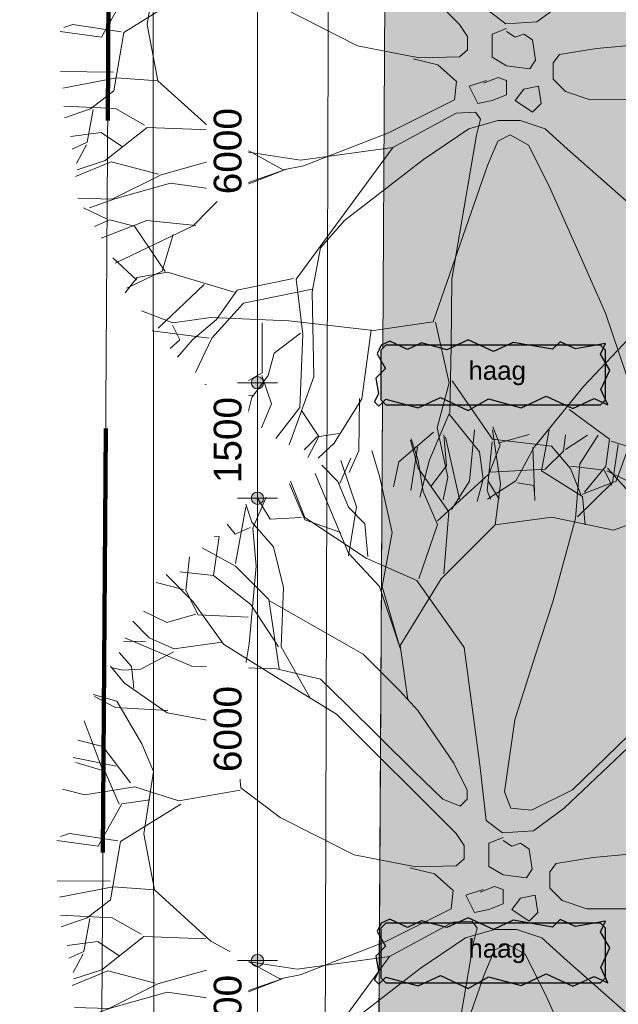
# Model space of a CAD drawing. Header units: millimetres. Extents: x -159785 to 90015, y -49332 to 203345.
# Tile 24 of 63: x -76891 to -69123, y 67750 to 80529. Entities that reach past the tile are written whole.
import ezdxf

# ---------------------------------------------------------------- set-up
doc = ezdxf.new("R2010")
doc.units = ezdxf.units.MM
doc.linetypes.add('IMPORT-KG-PERCEEL-SO', pattern=[19000, 5500, -2000, 0, -2000, 5500, -2000, 0, -2000])
for name, color, linetype, lineweight in [('A--A23__Vloeren', 8, 'Continuous', 9), ('A--L$01A__Algemeen', 7, 'Continuous', 9), ('A--L23__Vloeren', 3, 'Continuous', 9), ('A--LD20__DetailPenFijn', 2, 'Continuous', 9), ('A--LD30__DetailPenMiddel', 3, 'Continuous', 9), ('A--M$01A__Algemeen', 1, 'Continuous', 13), ('A--M$01A__Algemeen-200', 1, 'Continuous', 13), ('A--T$01A__Algemeen', 1, 'Continuous', 13), ('B-WE-KG-GRENS_PERCEEL-G', 30, 'IMPORT-KG-PERCEEL-SO', 25), ('B-WE-OG-TERREIN_ERF-GV', 10, 'Continuous', 20), ('B-WE-OG-TERREIN_OEVER-GV', 10, 'Continuous', 20), ('B-WE-OG-WATER-GV', 4, 'Continuous', 20), ('Montfoort-BGT_aangepast_dwg', 8, 'Continuous', 9), ('Montfoort-KAD_aangepast_dwg', 8, 'Continuous', 9)]:
    doc.layers.add(name, color=color, linetype=linetype, lineweight=lineweight)
doc.styles.add('Arial', font='arial.ttf', dxfattribs={"height": 360})
doc.styles.add('Arial_1', font='arial.ttf', dxfattribs={"height": 240})
doc.dimstyles.new('00_ARC_dimension_1_8mm_afgerond', dxfattribs={"dimscale": 304.8, "dimtxt": 367.293384, "dimasz": 2.099738, "dimexe": 0.853018, "dimexo": 0.0625, "dimgap": 0.328084, "dimtad": 1, "dimdec": 0, "dimrnd": 10, "dimzin": 0, "dimdsep": 46, "dimtxsty": 'Arial', "dimblk1": 'DOTSMALL', "dimblk2": 'DOTSMALL', "dimsah": 1, "dimcen": 0.09, "dimdle": 0.853018, "dimadec": 3, "dimazin": 0, "dimtfac": 1, "dimtdec": 4, "dimtix": 1, "dimtmove": 0, "dimatfit": 3, "dimfxl": 0.853018, "dimfxlon": 1, "dimtvp": 1, "dimtfill": 1, "dimtolj": 1, "dimtzin": 0, "dimarcsym": 2})

# ---------------------------------------------------------------- blocks, each defined once
blk = doc.blocks.new('Montfoort-KAD_aangepast_dwg-2079012-00 Terrein')
at = {"layer": 'B-WE-KG-GRENS_PERCEEL-G', "color": 20, "lineweight": 100, "flags": 128}
blk.add_lwpolyline([(-54285, 153418), (-55121, 152643), (-56742, 151141), (-60451, 147523), (-62949, 145117), (-63097, 144973), (-91309, 117039), (-90222, 108700), (-90008, 106964), (-83170, 51422), (-82081, 43335), (-80077, 30077), (-78589, 20148), (-76974, 9625), (-75169, -1908), (-73238, -15841), (-70282, -12213), (-66702, -7763), (-63538, -3908), (-56897, 4253), (-54317, 7093), (-51377, 10773), (-51100, 11080), (-48630, 13817), (-47857, 14673), (-45963, 16825), (-37797, 27733), (-28337, 41693), (-19585, 55036), (-15717, 60933), (-14653, 62720), (-12776, 65185), (-11197, 67645), (-9510, 70144), (-6867, 74129), (-5100, 76362), (543, 86853), (970, 87669), (5719, 96087), (15523, 114613), (21843, 126333), (23502, 129584), (27859, 138119)], dxfattribs=at)
blk = doc.blocks.new('Montfoort-BGT_aangepast_dwg-2210655-00 Terrein')
at = {"layer": 'B-WE-OG-TERREIN_ERF-GV', "color": 8, "lineweight": 9}
blk.add_line((136900, -185236), (138589, -191785), dxfattribs=at)
at = {"layer": 'B-WE-OG-TERREIN_ERF-GV', "color": 8, "lineweight": 9, "flags": 128}
blk.add_lwpolyline([(105718, -169328), (124124, -164200), (136828, -213470), (138601, -212978), (140024, -212549), (138746, -206813), (131371, -178112), (124707, -153795), (121964, -143377), (104969, -165879)], close=True, dxfattribs=at)
blk.add_lwpolyline([(138762, -192457), (142223, -205881), (149664, -234394), (152660, -245599), (154970, -253965)], dxfattribs=at)
at = {"layer": 'B-WE-OG-TERREIN_OEVER-GV', "color": 8, "lineweight": 9}
blk.add_line((138589, -191785), (136900, -185236), dxfattribs=at)
at = {"layer": 'B-WE-OG-TERREIN_OEVER-GV', "color": 8, "lineweight": 9, "flags": 128}
for points in [[(127708, -152660), (135410, -182455), (141670, -206459), (154195, -253976)], [(156528, -271374), (153054, -258874), (149945, -247548), (142203, -217087), (125360, -153422)], [(124707, -153795), (131371, -178112), (138746, -206813), (140024, -212549), (146478, -241534), (147607, -245627), (154126, -271705)], [(154970, -253965), (152660, -245599), (149664, -234394), (142223, -205881), (138762, -192457)]]:
    blk.add_lwpolyline(points, dxfattribs=at)
at = {"layer": 'B-WE-OG-WATER-GV', "color": 8, "lineweight": 9, "flags": 128}
for points in [[(154195, -253976), (141670, -206459), (135410, -182455), (127708, -152660)], [(125360, -153422), (142203, -217087), (149945, -247548), (153054, -258874), (156528, -271374)]]:
    blk.add_lwpolyline(points, dxfattribs=at)
blk = doc.blocks.new('90_GM_boom - 90_GM_boom-2244026-00 Terrein')
at = {"layer": 'A--LD20__DetailPenFijn', "color": 8}
for p, q in [((-439, 5111), (-372, 5778)), ((-38, 5077), (-138, 5778)), ((-42, 5580), (-134, 5817)), ((496, 5244), (596, 5778)), ((-1106, 5278), (-1206, 5644)), ((-1106, 5378), (-1197, 5662)), ((-739, 5311), (-772, 5711)), ((-568, 4877), (-749, 5681)), ((-65, 5604), (337, 5718)), ((783, 5501), (809, 5713)), ((807, 5524), (1092, 5710)), ((993, 5334), (1233, 5709)), ((-1607, 5178), (-1707, 5511)), ((-188, 5204), (-42, 5580)), ((544, 5267), (783, 5501)), ((1415, 5094), (1491, 5588)), ((-2123, 5082), (-1978, 5410)), ((-1907, 4777), (-2107, 5378)), ((-1039, 4976), (-1106, 5378)), ((1463, 5111), (1597, 5478)), ((-2146, 5105), (-2356, 5320)), ((-706, 4711), (-1106, 5278)), ((-939, 5044), (-739, 5311)), ((-164, 5227), (544, 5267)), ((1029, 4911), (496, 5244)), ((939, 4627), (993, 5334)), ((-2441, 5211), (-2007, 4177)), ((-1440, 4444), (-1607, 5178)), ((-854, 4597), (-188, 5204)), ((-2574, 4611), (-2774, 5077)), ((-2760, 5111), (-2576, 4638)), ((-2008, 4774), (-2146, 5105)), ((-672, 4744), (-439, 5111)), ((-105, 4544), (-38, 5077)), ((962, 4650), (1415, 5094)), ((1029, 4944), (1463, 5111)), ((-3252, 4502), (-3078, 4905)), ((-3024, 4619), (-3187, 4880)), ((-855, 4550), (-1039, 4976)), ((1063, 4544), (1029, 4911)), ((-3475, 4044), (-3342, 4777)), ((-3263, 4581), (-3341, 4811)), ((-1798, 4559), (-2008, 4774)), ((-2007, 4144), (-1907, 4777)), ((-2623, 4638), (-3024, 4619)), ((-2576, 4638), (-1779, 4111)), ((-2107, 4444), (-2574, 4611)), ((-772, 3910), (-706, 4711)), ((-105, 4544), (629, 4644)), ((629, 4644), (1430, 4477)), ((644, 3545), (939, 4627)), ((1430, 4477), (1797, 4611)), ((-3479, 4424), (-3583, 4554)), ((-3284, 4511), (-3479, 4424)), ((-2980, 4261), (-3263, 4581)), ((-3208, 4008), (-3252, 4502)), ((-1756, 4134), (-1798, 4559)), ((-1098, 3845), (-855, 4550)), ((-806, 3844), (-105, 4544)), ((-3762, 3888), (-3687, 4393)), ((-3687, 4393), (-3754, 4390)), ((-1573, 3744), (-1440, 4444)), ((-3475, 4010), (-3909, 4244)), ((-2853, 3733), (-2980, 4261)), ((-4118, 3694), (-4073, 4130)), ((-2007, 4177), (-1607, 3744)), ((-1779, 4111), (-1122, 3822)), ((-3041, 3577), (-3475, 4010)), ((-3299, 2998), (-3208, 4008)), ((-4376, 3901), (-4026, 3544)), ((-3762, 3888), (-4199, 3933)), ((-3276, 3511), (-3762, 3888)), ((-1340, 2977), (-806, 3844)), ((-4150, 3703), (-4505, 3795)), ((-2882, 2963), (-2853, 3733)), ((-1607, 3744), (-1340, 2943)), ((-1340, 2943), (-1573, 3744)), ((-1122, 3822), (-518, 2966)), ((-3959, 3377), (-4118, 3694)), ((-4026, 3544), (-3631, 2997)), ((-2915, 2961), (-3276, 3511)), ((-2908, 2677), (-3041, 3577)), ((-1817, 2865), (-3034, 3558)), ((412, 2843), (644, 3545)), ((-4365, 3276), (-4671, 3425)), ((-3991, 3386), (-4365, 3276)), ((-3312, 3346), (-3959, 3377)), ((-4597, 3078), (-4807, 3292)), ((-4910, 3077), (-4042, 2710)), ((-4269, 2933), (-4597, 3078)), ((-4645, 3031), (-4928, 3034)), ((-3654, 3021), (-4269, 2933)), ((-3631, 2997), (-2905, 2542)), ((-3480, 1908), (-3299, 2998)), ((-2515, 2313), (-2882, 2963)), ((-1240, 2276), (-1340, 2977)), ((-518, 2966), (-508, 2951)), ((-508, 2951), (-303, 1428)), ((-4824, 2707), (-4984, 2886)), ((-4280, 2894), (-4703, 2672)), ((-1346, 2394), (-1817, 2865)), ((151, 2015), (412, 2843)), ((-4915, 2489), (-5099, 2709)), ((-4937, 2660), (-5071, 2687)), ((-4794, 2423), (-4824, 2707)), ((-4042, 2710), (-2941, 2677)), ((-4703, 2672), (-4937, 2660)), ((-2941, 2677), (-2374, 2543)), ((-4360, 2103), (-4915, 2489)), ((-2905, 2542), (-2166, 2088)), ((-2374, 2543), (-2037, 2215)), ((-5017, 2256), (-5321, 2341)), ((-5031, 2175), (-5305, 2315)), ((-1111, 2133), (-1346, 2394)), ((-4352, 2136), (-5031, 2175)), ((-4689, 1704), (-5017, 2256)), ((-2037, 2215), (-1163, 1349)), ((-3471, 1941), (-4360, 2103)), ((-2166, 2088), (-613, 538)), ((-640, 1453), (-1111, 2133)), ((791, 867), (2056, 2072)), ((1976, 2153), (898, 1107)), ((-5207, 1378), (-5438, 2001)), ((17, 1081), (151, 2015)), ((-3407, 1131), (-3480, 1908)), ((-5198, 1667), (-5521, 1751)), ((-4838, 1194), (-5198, 1667)), ((-4537, 1344), (-4689, 1704)), ((-5022, 1414), (-5580, 1525)), ((-5172, 1346), (-5545, 1461)), ((-469, 1100), (-640, 1453)), ((-303, 1428), (-223, 707)), ((-4984, 921), (-5172, 1346)), ((-4664, 536), (-4537, 1344)), ((-1163, 1349), (-783, 982)), ((-5431, 1039), (-5721, 1114)), ((-4782, 1145), (-5431, 1039)), ((-4209, 961), (-4782, 1145)), ((-3415, 1099), (-4209, 961)), ((-2897, 748), (-3407, 1131)), ((-469, 982), (-469, 1100)), ((97, 867), (17, 1081)), ((898, 1107), (364, 841)), ((-4950, 923), (-5257, 373)), ((-4186, 921), (-4967, 435)), ((-4586, 974), (-4950, 923)), ((-783, 982), (-561, 891)), ((-561, 891), (-469, 982)), ((364, 841), (97, 867)), ((391, 574), (791, 867)), ((-1935, 263), (-2897, 748)), ((-223, 707), (-10, 547)), ((-5630, 539), (-5744, 500)), ((-5000, 444), (-5630, 539)), ((-4528, -192), (-4664, 536)), ((-613, 538), (-509, 381)), ((-10, 547), (391, 574)), ((-5257, 373), (-5795, 446)), ((-4967, 435), (-5096, -324)), ((0, 487), (-187, 412)), ((-187, 412), (-187, 112)), ((112, 374), (0, 449)), ((225, 412), (112, 374)), ((337, 337), (225, 412)), ((-1137, 107), (-1935, 263)), ((-509, 381), (-509, 211)), ((375, 75), (337, 337)), ((2851, 382), (1165, 227)), ((-509, 211), (-613, 120)), ((685, 147), (604, 40)), ((1165, 227), (685, 147)), ((-1211, 94), (-891, 14)), ((-613, 120), (-1137, 107)), ((-891, 14), (-650, -200)), ((-187, 112), (0, 0)), ((0, 0), (300, -37)), ((300, -37), (375, 75)), ((604, 40), (604, -173)), ((-5102, -81), (-5790, -74)), ((-5064, -152), (-5758, -287)), ((-4528, -192), (-5064, -152)), ((-3793, -857), (-4528, -192)), ((-650, -200), (-677, -440)), ((-262, -187), (-487, -262)), ((-112, -150), (-300, -225)), ((0, -187), (-112, -150)), ((0, -374), (0, -187)), ((604, -173), (765, -333)), ((-5096, -324), (-5398, -555)), ((-487, -262), (-375, -487)), ((-187, -449), (0, -374)), ((225, -300), (112, -449)), ((412, -262), (225, -300)), ((450, -487), (412, -262)), ((765, -333), (1085, -440)), ((-677, -440), (-1531, -867)), ((-375, -487), (-187, -449)), ((112, -449), (337, -599)), ((337, -599), (450, -487)), ((1085, -440), (2806, -433)), ((-5077, -554), (-5747, -520)), ((-5398, -555), (-5739, -673)), ((-5366, -564), (-5443, -991)), ((-4699, -769), (-5077, -554)), ((-1477, -1057), (-653, -613)), ((-653, -613), (-404, -599)), ((-404, -599), (-339, -691)), ((-116, -707), (-490, -814)), ((-339, -691), (-391, -900)), ((177, -707), (-116, -707)), ((498, -814), (177, -707)), ((-5262, -864), (-5660, -917)), ((-4986, -1050), (-5262, -864)), ((-4664, -800), (-5211, -1229)), ((-3862, -827), (-4664, -800)), ((-2901, -1348), (-3793, -857)), ((-1531, -867), (-2636, -1296)), ((-490, -814), (-1078, -1214)), ((-116, -974), (44, -894)), ((44, -894), (284, -1027)), ((791, -1080), (498, -814)), ((-5443, -991), (-5638, -1078)), ((-391, -900), (-710, -2769)), ((-250, -1294), (-116, -974)), ((-5451, -1024), (-5583, -1265)), ((-4484, -1414), (-3404, -1109)), ((-3404, -1109), (-2674, -1222)), ((-1485, -1073), (-2733, -2766)), ((-2674, -1222), (-1477, -1057)), ((-1477, -1057), (-1485, -1073)), ((284, -1027), (551, -1561)), ((1918, -2076), (791, -1080)), ((-5130, -1245), (-5593, -1435)), ((-5211, -1229), (-5572, -1347)), ((-4516, -1405), (-5130, -1245)), ((-1078, -1214), (-2106, -2006)), ((-2868, -1346), (-3655, -1619)), ((-3654, -1652), (-2868, -1346)), ((-2636, -1296), (-2901, -1348)), ((-955, -3320), (-250, -1294)), ((-5118, -1731), (-4484, -1414)), ((-4361, -1520), (-5086, -1723)), ((-3655, -1619), (-4361, -1520)), ((-4067, -2074), (-3654, -1652)), ((551, -1561), (958, -2471)), ((-5563, -1718), (-5118, -1731)), ((-5086, -1723), (-5414, -1840)), ((-5185, -1989), (-5492, -1840)), ((-5153, -1997), (-5348, -2084)), ((-4671, -2004), (-5261, -2233)), ((-4830, -2081), (-5153, -1997)), ((-4033, -2072), (-4671, -2004)), ((-2106, -2006), (-2417, -2359)), ((-5078, -2558), (-4067, -2074)), ((-4431, -2668), (-4830, -2081)), ((-4328, -2187), (-4472, -2662)), ((-2417, -2359), (-2522, -2932)), ((-4805, -2777), (-5109, -2491)), ((958, -2471), (1283, -3207)), ((-4472, -2662), (-4928, -2885)), ((-4399, -2676), (-4796, -2745)), ((-3536, -2936), (-4399, -2676)), ((-4796, -2745), (-4952, -2946)), ((-2765, -2758), (-3495, -2912)), ((-2733, -2766), (-2643, -3479)), ((-710, -2769), (-718, -3636)), ((-3923, -2835), (-4520, -3403)), ((-3495, -2912), (-3766, -3289)), ((-2523, -2899), (-3416, -3077)), ((-2522, -2932), (-2500, -4034)), ((-4740, -3180), (-4330, -3333)), ((-3416, -3077), (-3827, -3532)), ((-4330, -3333), (-3839, -3265)), ((-3766, -3289), (-4076, -3553)), ((-3839, -3265), (-2825, -3306)), ((-2825, -3306), (-1728, -3432)), ((-1728, -3432), (-955, -3320)), ((1283, -3207), (1640, -4270)), ((-3861, -3533), (-4600, -3437)), ((-4336, -3366), (-4240, -3556)), ((-3172, -3336), (-3171, -3984)), ((-1760, -3425), (-1879, -4321)), ((-922, -3327), (-746, -4114)), ((1753, -3356), (996, -4161)), ((-4240, -3556), (-4365, -3667)), ((-4076, -3553), (-4272, -3778)), ((-3827, -3532), (-4039, -3977)), ((-2675, -3470), (-3018, -3726)), ((-2643, -3479), (-2685, -4433)), ((-718, -3636), (-735, -4493)), ((-3018, -3726), (-3093, -4016)), ((-3171, -3984), (-3480, -4158)), ((-3093, -4016), (-3306, -4305)), ((-3178, -4016), (-3050, -4384)), ((-2500, -4034), (-2824, -4918)), ((-706, -4088), (-182, -4844)), ((-3480, -4158), (-3918, -4135)), ((-3486, -4191), (-3561, -4550)), ((-746, -4114), (-901, -4695)), ((996, -4161), (359, -4949)), ((-3298, -4273), (-3655, -4318)), ((-3306, -4305), (-3382, -4595)), ((-1879, -4321), (-2236, -4894)), ((-1911, -4314), (-1917, -4995)), ((-3050, -4384), (-3183, -4697)), ((-2685, -4433), (-2996, -4834)), ((813, -4457), (1334, -4843)), ((-2661, -4473), (-2437, -4807)), ((-735, -4493), (-1000, -5113)), ((-743, -4525), (-351, -5006)), ((-901, -4695), (-762, -5337)), ((-2458, -4814), (-2629, -4982)), ((-2437, -4807), (-2578, -5081)), ((-2177, -4770), (-2458, -4814)), ((-947, -4753), (-1401, -5136)), ((-182, -4844), (582, -4936)), ((1334, -4843), (1289, -5194)), ((-2236, -4894), (-2447, -5089)), ((-1158, -4948), (-1241, -5510)), ((-189, -4877), (-253, -5511)), ((359, -4949), (120, -5384)), ((340, -4953), (367, -5641)), ((582, -4936), (828, -5225)), ((1356, -4868), (1727, -4985)), ((-1917, -4995), (-2043, -5275)), ((-351, -5006), (-306, -5363)), ((-1401, -5136), (-1469, -5463)), ((-1000, -5113), (-1126, -5597)), ((828, -5225), (963, -5560)), ((835, -5193), (1266, -5248)), ((1289, -5194), (1009, -5532)), ((1311, -5219), (1555, -5494)), ((-762, -5337), (-823, -5631)), ((-306, -5363), (-382, -5653)), ((1266, -5248), (1363, -5439)), ((1299, -5255), (1546, -5375)), ((120, -5384), (-248, -5622)), ((-242, -5380), (-99, -5624)), ((142, -5409), (353, -5445)), ((353, -5445), (366, -5611)), ((-253, -5511), (-208, -5623))]:
    blk.add_line(p, q, dxfattribs=at)
blk = doc.blocks.new('DIMBLOCK42-00 Terrein')
at = {"layer": 'A--M$01A__Algemeen-200'}
h = blk.add_hatch(color=256, dxfattribs=at)
edge = h.paths.add_edge_path()
edge.add_arc((-73806, 68317), 80, 0, 360)
h = blk.add_hatch(color=256, dxfattribs=at)
edge = h.paths.add_edge_path()
edge.add_arc((-73806, 66817), 80, 0, 360)
for p, q in [((-73806, 68317), (-74066, 68317)), ((-73806, 66817), (-73806, 68317)), ((-73806, 68317), (-73546, 68317)), ((-73806, 66817), (-74066, 66817)), ((-73806, 66817), (-73546, 66817))]:
    blk.add_line(p, q, dxfattribs=at)
for centre in [(-73806, 68317), (-73806, 66817)]:
    blk.add_circle(centre, 80, dxfattribs=at)
at = {"layer": 'A--M$01A__Algemeen-200', "color": 0, "insert": (-74373, 67013), "char_height": 360, "width": 1329.04, "attachment_point": 1, "rotation": 90, "line_spacing_factor": 0.941778, "style": 'Arial', "bg_fill": 3, "box_fill_scale": 1.25, "bg_fill_color": 256, "bg_fill_true_color": 13158600, "bg_fill_transparency": 0}
blk.add_mtext('1500', dxfattribs=at)
blk = doc.blocks.new('_DotSmall')
at = {"color": 0, "linetype": 'ByBlock', "const_width": 0.5}
blk.add_lwpolyline([(-0.0625, 0, 1), (0.0625, 0, 1)], format="xyb", close=True, dxfattribs=at)
blk = doc.blocks.new('DIMBLOCK43-00 Terrein')
at = {"layer": 'A--M$01A__Algemeen-200'}
h = blk.add_hatch(color=256, dxfattribs=at)
edge = h.paths.add_edge_path()
edge.add_arc((-73806, 74317), 80, 0, 360)
h = blk.add_hatch(color=256, dxfattribs=at)
edge = h.paths.add_edge_path()
edge.add_arc((-73806, 68317), 80, 0, 360)
for p, q in [((-73806, 74317), (-74066, 74317)), ((-73806, 68317), (-73806, 74317)), ((-73806, 74317), (-73546, 74317)), ((-73806, 68317), (-74066, 68317)), ((-73806, 68317), (-73546, 68317))]:
    blk.add_line(p, q, dxfattribs=at)
for centre in [(-73806, 74317), (-73806, 68317)]:
    blk.add_circle(centre, 80, dxfattribs=at)
at = {"layer": 'A--M$01A__Algemeen-200', "color": 0, "insert": (-74373, 70763), "char_height": 360, "width": 1329.04, "attachment_point": 1, "rotation": 90, "line_spacing_factor": 0.941778, "style": 'Arial', "bg_fill": 3, "box_fill_scale": 1.25, "bg_fill_color": 256, "bg_fill_true_color": 13158600, "bg_fill_transparency": 0}
blk.add_mtext('6000', dxfattribs=at)
blk = doc.blocks.new('DIMBLOCK44-00 Terrein')
at = {"layer": 'A--M$01A__Algemeen-200'}
h = blk.add_hatch(color=256, dxfattribs=at)
edge = h.paths.add_edge_path()
edge.add_arc((-73806, 75817), 80, 0, 360)
h = blk.add_hatch(color=256, dxfattribs=at)
edge = h.paths.add_edge_path()
edge.add_arc((-73806, 74317), 80, 0, 360)
for p, q in [((-73806, 75817), (-74066, 75817)), ((-73806, 74317), (-73806, 75817)), ((-73806, 75817), (-73546, 75817)), ((-73806, 74317), (-74066, 74317)), ((-73806, 74317), (-73546, 74317))]:
    blk.add_line(p, q, dxfattribs=at)
for centre in [(-73806, 75817), (-73806, 74317)]:
    blk.add_circle(centre, 80, dxfattribs=at)
at = {"layer": 'A--M$01A__Algemeen-200', "color": 0, "insert": (-74373, 74513), "char_height": 360, "width": 1329.04, "attachment_point": 1, "rotation": 90, "line_spacing_factor": 0.941778, "style": 'Arial', "bg_fill": 3, "box_fill_scale": 1.25, "bg_fill_color": 256, "bg_fill_true_color": 13158600, "bg_fill_transparency": 0}
blk.add_mtext('1500', dxfattribs=at)
blk = doc.blocks.new('DIMBLOCK45-00 Terrein')
at = {"layer": 'A--M$01A__Algemeen-200'}
h = blk.add_hatch(color=256, dxfattribs=at)
edge = h.paths.add_edge_path()
edge.add_arc((-73806, 81817), 80, 0, 360)
h = blk.add_hatch(color=256, dxfattribs=at)
edge = h.paths.add_edge_path()
edge.add_arc((-73806, 75817), 80, 0, 360)
for p, q in [((-73806, 81817), (-74066, 81817)), ((-73806, 75817), (-73806, 81817)), ((-73806, 81817), (-73546, 81817)), ((-73806, 75817), (-74066, 75817)), ((-73806, 75817), (-73546, 75817))]:
    blk.add_line(p, q, dxfattribs=at)
for centre in [(-73806, 81817), (-73806, 75817)]:
    blk.add_circle(centre, 80, dxfattribs=at)
at = {"layer": 'A--M$01A__Algemeen-200', "color": 0, "insert": (-74373, 78263), "char_height": 360, "width": 1329.04, "attachment_point": 1, "rotation": 90, "line_spacing_factor": 0.941778, "style": 'Arial', "bg_fill": 3, "box_fill_scale": 1.25, "bg_fill_color": 256, "bg_fill_true_color": 13158600, "bg_fill_transparency": 0}
blk.add_mtext('6000', dxfattribs=at)

msp = doc.modelspace()

# ---------------------------------------------------------------- hatches: boundary and pattern name
at = {"layer": 'A--A23__Vloeren'}
h = msp.add_hatch(color=256, dxfattribs=at)
h.paths.add_polyline_path([(-69013.7, 59316.5), (-62944, 59316.5), (-62944, 60816.9), (-69013.7, 60816.9)])
h.paths.add_polyline_path([(-69013.7, 66816.5), (-62944, 66816.5), (-62944, 68316.9), (-69013.7, 68316.9)])
h.paths.add_polyline_path([(-69013.6, 81816.5), (-62943.9, 81816.5), (-62943.9, 77706.1), (-59838.3, 77687.3), (-59738, 77693.5), (-59639, 77710.9), (-59542.5, 77739.2), (-59449.8, 77778.1), (-59362.1, 77827.1), (-59280.3, 77885.5), (-59205.6, 77952.8), (-59138.8, 78027.9), (-59080.8, 78110), (-59032.4, 78198.1), (-58994, 78291.1), (-58966.3, 78387.7), (-58949.6, 78486.9), (-58943.9, 78586.7), (-58944.2, 83091.3), (-58949.6, 83187.5), (-58966.6, 83287.4), (-58994.8, 83384.7), (-59033.7, 83478.2), (-59082.9, 83566.8), (-59141.7, 83649.3), (-59209.5, 83724.7), (-59285.3, 83791.9), (-59368.1, 83850.2), (-59457, 83898.8), (-59550.8, 83937.2), (-59648.3, 83964.7), (-59748.3, 83981.1), (-59849.5, 83986.7), (-62943.9, 84006.1), (-62943.9, 83316.9), (-69013.6, 83316.9)])
h.paths.add_polyline_path([(-65217.2, 5130.1), (-64924.1, 5138.7), (-64631.7, 5159.7), (-64340.4, 5193), (-64050.8, 5238.6), (-63763.3, 5296.4), (-63478.6, 5366.4), (-63197, 5448.2), (-62919.2, 5541.9), (-62645.6, 5647.3), (-62376.7, 5764.2), (-62113, 5892.3), (-61854.9, 6031.4), (-61602.9, 6181.3), (-61357.5, 6341.8), (-55876.5, 11537.8), (-52952.5, 14022.3), (-49567.2, 17289.9), (-51546.5, 19321.9), (-63374.1, 6585.8), (-71434.5, 14071.2), (-68032, 17735), (-71695.8, 21137.5), (-63189.7, 30296.9), (-59525.9, 26894.5), (-58627.2, 27862.1), (-58634.6, 27885.5), (-58716.3, 28187.6), (-58785.7, 28492.8), (-58842.6, 28800.5), (-58887, 29110.3), (-58918.7, 29421.6), (-58938.9, 29789.1), (-58944.2, 30046.9), (-58944.2, 30586.7), (-58949.9, 30687.5), (-58966.9, 30787.4), (-58995.1, 30884.7), (-59034, 30978.2), (-59083.2, 31066.8), (-59142, 31149.3), (-59209.7, 31224.7), (-59285.5, 31291.9), (-59368.4, 31350.2), (-59457.3, 31398.8), (-59551.1, 31437.2), (-59648.6, 31464.7), (-59748.6, 31481.1), (-59849.8, 31486.7), (-62944.1, 31506.1), (-62944.2, 30816.9), (-69013.9, 30816.9), (-69013.8, 36816.5), (-62944.1, 36816.5), (-62944.1, 32706.1), (-59838.5, 32687.3), (-59738.2, 32693.5), (-59639.2, 32710.9), (-59542.7, 32739.2), (-59450.1, 32778.1), (-59362.3, 32827.1), (-59280.5, 32885.5), (-59205.8, 32952.8), (-59139, 33027.9), (-59081, 33110), (-59032.6, 33198.1), (-58994.3, 33291.1), (-58966.5, 33387.7), (-58949.8, 33486.9), (-58944.1, 33586.7), (-58944.2, 38087.4), (-58949.8, 38187.5), (-58966.9, 38287.4), (-58995, 38384.7), (-59033.9, 38478.2), (-59083.1, 38566.8), (-59142, 38649.3), (-59209.7, 38724.7), (-59285.5, 38791.9), (-59368.3, 38850.2), (-59457.2, 38898.8), (-59551, 38937.2), (-59648.5, 38964.7), (-59748.5, 38981.1), (-59849.7, 38986.7), (-62936.1, 39006), (-62936.1, 38316.9), (-69013.9, 38316.9), (-69013.8, 44316.7), (-62936.1, 44316.5), (-62936.1, 40206), (-59838.5, 40187.3), (-59738.2, 40193.5), (-59639.2, 40210.9), (-59542.7, 40239.2), (-59450, 40278.1), (-59362.2, 40327.1), (-59280.5, 40385.5), (-59205.7, 40452.8), (-59139, 40527.9), (-59081, 40610), (-59032.6, 40698.1), (-58994.2, 40791.1), (-58966.5, 40887.7), (-58949.7, 40986.9), (-58944.1, 41086.7), (-58944.2, 45588), (-58949.8, 45687.5), (-58966.8, 45787.4), (-58995, 45884.7), (-59033.9, 45978.2), (-59083.1, 46066.8), (-59141.9, 46149.3), (-59209.7, 46224.7), (-59285.4, 46291.9), (-59368.3, 46350.2), (-59457.2, 46398.8), (-59551, 46437.2), (-59648.5, 46464.7), (-59748.5, 46481.1), (-59849.7, 46486.7), (-62944.1, 46506.1), (-62944.1, 45816.9), (-69013.8, 45816.9), (-69013.7, 51816.5), (-62944.1, 51816.5), (-62944.1, 47706.1), (-59838.5, 47687.3), (-59738.1, 47693.5), (-59639.1, 47710.9), (-59542.7, 47739.2), (-59450, 47778.1), (-59362.2, 47827.1), (-59280.4, 47885.5), (-59205.7, 47952.8), (-59138.9, 48027.9), (-59081, 48110), (-59032.5, 48198.1), (-58994.2, 48291.1), (-58966.5, 48387.7), (-58949.7, 48486.9), (-58944.1, 48586.7), (-58944.2, 53088.7), (-58949.7, 53187.5), (-58966.8, 53287.4), (-58994.9, 53384.7), (-59033.9, 53478.2), (-59083.1, 53566.8), (-59141.9, 53649.3), (-59209.6, 53724.7), (-59285.4, 53791.9), (-59368.3, 53850.2), (-59457.2, 53898.8), (-59551, 53937.2), (-59648.5, 53964.7), (-59748.5, 53981.1), (-59849.7, 53986.7), (-62944, 54006.1), (-62944.1, 53316.9), (-69013.8, 53316.9), (-69013.6, 74316.5), (-62943.9, 74316.5), (-62943.9, 70206.1), (-59838.4, 70187.3), (-59738, 70193.5), (-59639, 70210.9), (-59542.6, 70239.2), (-59449.9, 70278.1), (-59362.1, 70327.1), (-59280.3, 70385.5), (-59205.6, 70452.8), (-59138.8, 70527.9), (-59080.9, 70610), (-59032.4, 70698.1), (-58994.1, 70791.1), (-58966.4, 70887.7), (-58949.6, 70986.9), (-58944, 71086.7), (-58944.2, 75590.7), (-58949.6, 75687.5), (-58966.7, 75787.4), (-58994.8, 75884.7), (-59033.8, 75978.2), (-59082.9, 76066.8), (-59141.8, 76149.3), (-59209.5, 76224.7), (-59285.3, 76291.9), (-59368.2, 76350.2), (-59457.1, 76398.8), (-59550.8, 76437.2), (-59648.4, 76464.7), (-59748.3, 76481.1), (-59849.5, 76486.7), (-62943.9, 76506.1), (-62943.9, 75816.9), (-69013.7, 75816.9), (-69013.6, 89316.5), (-62943.9, 89316.5), (-62943.9, 85206.1), (-59838.3, 85187.3), (-59738, 85193.5), (-59638.9, 85210.9), (-59542.5, 85239.2), (-59449.8, 85278.1), (-59362, 85327.1), (-59280.3, 85385.5), (-59205.5, 85452.8), (-59138.8, 85527.9), (-59080.8, 85610), (-59032.3, 85698.1), (-58994, 85791.1), (-58966.3, 85887.7), (-58949.5, 85986.9), (-58943.9, 86086.7), (-58944.2, 90592), (-58949.6, 90687.5), (-58966.6, 90787.4), (-58994.8, 90884.7), (-59033.7, 90978.2), (-59082.9, 91066.8), (-59141.7, 91149.3), (-59209.4, 91224.7), (-59285.2, 91291.9), (-59368.1, 91350.2), (-59457, 91398.8), (-59550.8, 91437.2), (-59648.3, 91464.7), (-59748.3, 91481.1), (-59849.5, 91486.7), (-62943.8, 91506.1), (-62943.9, 90816.9), (-69013.6, 90816.9), (-69013.5, 96816.5), (-62943.8, 96816.5), (-62943.8, 92706.1), (-59838.3, 92687.3), (-59737.9, 92693.5), (-59638.9, 92710.9), (-59542.5, 92739.2), (-59449.8, 92778.1), (-59362, 92827.1), (-59280.2, 92885.5), (-59205.5, 92952.8), (-59138.7, 93027.9), (-59080.7, 93110), (-59032.3, 93198.1), (-58994, 93291.1), (-58966.3, 93387.7), (-58949.5, 93486.9), (-58943.9, 93625.5), (-58937.7, 94068.5), (-58919.3, 94511.1), (-58888.7, 94953), (-58845.8, 95393.9), (-58790.8, 95833.5), (-58723.6, 96271.3), (-58644.3, 96707.2), (-58552.9, 97140.7), (-58449.6, 97571.4), (-58334.4, 97999.2), (-58207.5, 98423.6), (-58068.8, 98844.3), (-57977.3, 99102.3), (-57948, 99199.3), (-57929.8, 99298.9), (-57923, 99399.9), (-57929.8, 99515.9), (-57948, 99618), (-57970.3, 99698.7), (-58008.1, 99792.7), (-58056.2, 99881.8), (-58114.1, 99965), (-58180.8, 100041.1), (-58255.8, 100109.2), (-58337.9, 100168.5), (-58426.1, 100218.2), (-58519.4, 100257.7), (-58616.5, 100286.4), (-58723.6, 100304.5), (-58845.8, 100310.6), (-62943.8, 100336.1), (-62943.8, 99516.4), (-69013.5, 99516.4), (-69013.5, 102516.1), (-62943.8, 102516.1), (-62943.8, 101536.2), (-57392.1, 101501.5), (-57289.2, 101506.8), (-57187.6, 101523.8), (-57088.6, 101552.2), (-56993.4, 101591.9), (-56903.5, 101642.1), (-56816.5, 101705.3), (-56743.6, 101771.7), (-56675.9, 101849.3), (-56622, 101926.3), (-56552.7, 102039.7), (-56455.8, 102194.4), (-56403.2, 102357.9), (-56359.7, 102537), (-56330.7, 102707.6), (-56314.1, 102864.6), (-56308.3, 103049.3), (-56314.5, 103218.8), (-56330.7, 103378.8), (-56359.7, 103548.1), (-56400.3, 103715), (-56452.2, 103878.8), (-56515.3, 104038.5), (-56589.1, 104193.6), (-56673.5, 104343.2), (-56767.9, 104486.7), (-56871.9, 104623.4), (-56997.5, 104764.9), (-57106.9, 104873.7), (-57236.7, 104986.2), (-57373.9, 105089.5), (-65648.8, 110883.6), (-65896.9, 111064.5), (-66138, 111254.9), (-66371.6, 111454.4), (-66597.3, 111662.7), (-66814.9, 111879.5), (-67024, 112104.5), (-67224.3, 112337.4), (-67415.5, 112577.8), (-67623.4, 112863.9), (-67769.5, 113079.7), (-67931.8, 113340.4), (-68084, 113607.2), (-68225.8, 113879.7), (-68357.1, 114157.4), (-68477.6, 114439.9), (-68587.2, 114726.9), (-68685.7, 115017.8), (-68772.9, 115312.3), (-68848.8, 115610), (-68913.2, 115910.3), (-68966, 116212.9), (-69007.1, 116517.3), (-69036.6, 116823), (-69055, 117170.5), (-69060.1, 117436.8), (-69060.1, 120428.1), (-69590.2, 120426.1), (-69580.2, 117806.1), (-72309.6, 117736.4), (-72262.8, 117672.7), (-72201.1, 117579.4), (-72133.7, 117461.7), (-72074, 117339), (-72023.9, 117212.5), (-71981.2, 117083), (-71947.8, 116951.6), (-72094, 91304.7), (-69353.6, 91304.7), (-69288.1, 91239.2), (-69288.1, 90594.1), (-69353.7, 90528.6), (-72098.4, 90528.6), (-72136.8, 83804.7), (-69353.7, 83804.7), (-69288.2, 83739.2), (-69288.2, 83094.1), (-69353.7, 83028.6), (-72141.2, 83028.6), (-72179.8, 76265.6), (-72140.7, 76304.7), (-69353.7, 76304.7), (-69288.2, 76239.2), (-69288.2, 75594.1), (-69353.7, 75528.6), (-72140.7, 75528.6), (-72183.7, 75571.6), (-72262.8, 61709), (-72343.6, 32241.5), (-72306.6, 20642.3), (-72207.3, 11964.4), (-72196.9, 11671.4), (-72174.1, 11379.1), (-72139, 11088), (-72091.6, 10798.7), (-72032, 10511.6), (-71960.3, 10227.3), (-71876.7, 9946.3), (-71781.3, 9669), (-71674.2, 9396.1), (-71555.7, 9127.9), (-71426, 8865), (-71285.2, 8607.7), (-71133.7, 8356.7), (-70971.8, 8112.3), (-70799.6, 7875), (-70617.6, 7645.1), (-70426, 7423.2), (-70194.7, 7179.7), (-70015.6, 7004.5), (-69797.5, 6808.6), (-69571.2, 6622.1), (-69337.3, 6445.3), (-69096.2, 6278.5), (-68848.2, 6122.1), (-68593.8, 5976.3), (-68333.5, 5841.4), (-68067.7, 5717.6), (-67796.9, 5605.2), (-67521.6, 5504.3), (-67242.3, 5415.2), (-66959.5, 5337.9), (-66673.6, 5272.7), (-66385.3, 5219.5), (-66094.9, 5178.7), (-65803.1, 5150.1), (-65510.4, 5133.9)])
h.paths.add_polyline_path([(-53204.1, 21023.6), (-55039.7, 22908.1), (-55129.3, 22811.5)])
h.paths.add_polyline_path([(-69354, 30528.6), (-72140.9, 30528.6), (-72206.5, 30594.1), (-72206.5, 31239.2), (-72140.9, 31304.7), (-69353.9, 31304.7), (-69288.4, 31239.2), (-69288.4, 30594.1), (-69353.9, 30528.6)])
h.paths.add_polyline_path([(-59737.7, 30538.8), (-62524.7, 30538.8), (-62590.2, 30604.4), (-62590.2, 31249.4), (-62524.7, 31315), (-59737.7, 31315), (-59672.2, 31249.4), (-59672.2, 30604.4), (-59737.7, 30538.8)])
h.paths.add_polyline_path([(-69353.9, 38028.6), (-72140.9, 38028.6), (-72206.4, 38094.1), (-72206.4, 38739.2), (-72140.8, 38804.7), (-69353.9, 38804.7), (-69288.4, 38739.2), (-69288.4, 38094.1), (-69353.9, 38028.6)])
h.paths.add_polyline_path([(-59748.5, 38038.8), (-62524.7, 38038.8), (-62590.2, 38104.4), (-62590.2, 38749.4), (-62524.7, 38815), (-59737.7, 38815), (-59672.2, 38749.4), (-59672.2, 38104.4), (-59738.2, 38038.8)])
h.paths.add_polyline_path([(-69353.9, 45528.6), (-72140.9, 45528.6), (-72206.4, 45594.1), (-72206.4, 46239.2), (-72140.8, 46304.7), (-72140.8, 46304.7), (-69353.9, 46304.7), (-69288.3, 46239.2), (-69288.3, 45594.1), (-69353.9, 45528.6)])
h.paths.add_polyline_path([(-59738.1, 45538.8), (-62524.6, 45538.8), (-62590.2, 45604.4), (-62590.2, 46249.4), (-62524.6, 46315), (-59737.7, 46315), (-59672.1, 46249.4), (-59672.1, 45604.4), (-59737.7, 45538.8)])
h.paths.add_polyline_path([(-69353.9, 53028.6), (-72140.9, 53028.7), (-72206.3, 53094.1), (-72206.3, 53739.2), (-72140.8, 53804.7), (-72140.8, 53804.7), (-69353.8, 53804.7), (-69288.3, 53739.2), (-69288.3, 53094.1), (-69353.8, 53028.6)])
h.paths.add_polyline_path([(-59849.7, 53038.8), (-62524.6, 53038.8), (-62590.1, 53104.4), (-62590.1, 53749.4), (-62524.6, 53815), (-59737.6, 53815), (-59672.1, 53749.4), (-59672.1, 53104.4), (-59738.1, 53038.8), (-59838.4, 53038.8)])
h.paths.add_polyline_path([(-59849.7, 55186.8), (-59738.1, 55193.5), (-59639.1, 55210.9), (-59542.6, 55239.2), (-59449.9, 55278.1), (-59362.2, 55327.1), (-59280.4, 55385.5), (-59205.7, 55452.8), (-59138.9, 55527.9), (-59080.9, 55610), (-59032.5, 55698.1), (-58994.1, 55791.2), (-58966.4, 55887.9), (-58949.6, 55987.6), (-58944, 56086.7), (-58944.2, 60589.4), (-58949.7, 60687.5), (-58966.7, 60787.4), (-58994.9, 60884.7), (-59033.8, 60978.2), (-59083, 61066.8), (-59141.9, 61149.3), (-59209.6, 61224.7), (-59285.4, 61291.9), (-59368.2, 61350.2), (-59457.1, 61398.8), (-59550.9, 61437.2), (-59648.4, 61464.7), (-59748.4, 61481.1), (-59849.6, 61486.7), (-62944, 61506.1), (-62944, 55206.1), (-60662.4, 55191.8)])
h.paths.add_polyline_path([(-70194.7, 60528.6), (-72140.8, 60528.6), (-72206.3, 60594.2), (-72206.3, 61239.2), (-72140.8, 61304.8), (-69353.8, 61304.7), (-69288.3, 61239.2), (-69288.3, 60594.2), (-69353.9, 60528.6)])
h.paths.add_polyline_path([(-59737.6, 60538.8), (-62524.6, 60538.8), (-62590.1, 60604.4), (-62590.1, 61249.4), (-62524.6, 61315), (-59737.6, 61315), (-59672.1, 61249.4), (-59672.1, 60604.4), (-59737.6, 60538.8)])
h.paths.add_polyline_path([(-59849.6, 62686.8), (-59738.1, 62693.5), (-59639.1, 62710.9), (-59542.6, 62739.2), (-59449.9, 62778.1), (-59362.1, 62827.1), (-59280.4, 62885.5), (-59205.6, 62952.8), (-59138.9, 63027.9), (-59080.9, 63110), (-59032.4, 63198.1), (-58994.1, 63291.1), (-58966.4, 63387.7), (-58949.6, 63486.9), (-58944, 63586.7), (-58944.2, 68090), (-58949.7, 68187.5), (-58966.7, 68287.4), (-58994.9, 68384.7), (-59033.8, 68478.2), (-59083, 68566.8), (-59141.8, 68649.3), (-59209.6, 68724.7), (-59285.3, 68791.9), (-59368.2, 68850.2), (-59457.1, 68898.8), (-59550.9, 68937.2), (-59648.4, 68964.7), (-59748.4, 68981.1), (-59849.6, 68986.7), (-62943.9, 69006.1), (-62944, 62706.1), (-60662.4, 62691.8)])
h.paths.add_polyline_path([(-70194.7, 68028.6), (-72140.7, 68028.6), (-72206.3, 68094.1), (-72206.3, 68739.2), (-72140.7, 68804.7), (-72140.7, 68804.7), (-69353.8, 68804.7), (-69288.2, 68739.2), (-69288.2, 68094.1), (-69353.8, 68028.6), (-69625.6, 68028.6)])
h.paths.add_polyline_path([(-59849.6, 68038.8), (-62524.5, 68038.9), (-62590.1, 68104.4), (-62590.1, 68749.4), (-62524.5, 68815), (-59737.5, 68815), (-59672, 68749.5), (-59672, 68104.4), (-59738, 68038.8), (-59838.4, 68038.8)])
h.paths.add_polyline_path([(-59748.3, 75538.8), (-62524.5, 75538.8), (-62590, 75604.4), (-62590, 76249.4), (-62524.5, 76315), (-62524.5, 76315), (-59737.5, 76315), (-59672, 76249.4), (-59672, 75604.4), (-59738, 75538.8)])
h.paths.add_polyline_path([(-59738, 83038.8), (-62524.4, 83038.8), (-62590, 83104.4), (-62590, 83749.4), (-62524.5, 83815), (-59737.5, 83815), (-59672, 83749.4), (-59672, 83104.4), (-59737.5, 83038.8)])
h.paths.add_polyline_path([(-59737.9, 90538.8), (-62524.4, 90538.8), (-62589.9, 90604.4), (-62589.9, 91249.4), (-62524.4, 91315), (-59737.4, 91315), (-59671.9, 91249.4), (-59671.9, 90604.4), (-59737.5, 90538.8)])
h.paths.add_polyline_path([(-51737, 110276.8), (-51561.7, 110286.7), (-51376.1, 110311.1), (-51215.5, 110343.1), (-51046.2, 110389.4), (-50880.6, 110447.5), (-50719.4, 110517), (-50563.5, 110597.7), (-50413.7, 110689.1), (-50270.7, 110790.7), (-50135.1, 110902.2), (-50007.7, 111022.9), (-49889.1, 111152.3), (-49779.8, 111289.7), (-48903.2, 112474.8), (-48845, 112564.2), (-48797.7, 112659.8), (-48762.1, 112760.3), (-48738.7, 112864.4), (-48727.7, 112970.5), (-48729.3, 113077.1), (-48743.6, 113182.8), (-48770.2, 113286.1), (-48808.9, 113385.5), (-48859.1, 113479.6), (-48920.1, 113567.2), (-48990.9, 113646.9), (-49081.6, 113725.2), (-49158.4, 113778.5), (-49471.8, 113962.8), (-49790.9, 114137.2), (-50115.4, 114301.4), (-50444.9, 114455.3), (-50779, 114598.7), (-51117.6, 114731.4), (-51476.4, 114858.7), (-51806.4, 114964.7), (-52155.9, 115064.8), (-52508.5, 115153.9), (-52863.7, 115231.9), (-53221.1, 115298.5), (-53580.5, 115353.9), (-53941.5, 115397.9), (-54303.7, 115430.5), (-54666.7, 115451.6), (-55113.9, 115462.2), (-59046.5, 115504.6), (-59003.4, 119504.4), (-55003.6, 119461.2), (-55025.2, 117461.3), (-54625.8, 117451.6), (-54226.8, 117430.1), (-53828.7, 117396.8), (-53431.8, 117351.7), (-53036.3, 117295), (-52642.7, 117226.6), (-52251.3, 117146.5), (-51806.4, 117040), (-51460.1, 116947.1), (-51093.6, 116837.6), (-50714.3, 116712), (-50339, 116575.3), (-49967.8, 116427.5), (-49601.2, 116268.8), (-49239.4, 116099.3), (-48882.7, 115919.2), (-48531.6, 115728.7), (-48161.8, 115512.6), (-47846.9, 115316.9), (-47756.2, 115265.8), (-47660.2, 115225.5), (-47545.4, 115194.1), (-47457.5, 115179.4), (-47353.5, 115174.2), (-47249.6, 115181), (-47147.1, 115199.8), (-47047.6, 115230.3), (-46952.2, 115272.1), (-46862.3, 115324.6), (-46779, 115387.2), (-46703.6, 115458.9), (-46636.9, 115538.9), (-41163.7, 122939), (-41179.7, 123787.3), (-42454.5, 122137.1), (-42888.7, 121697.3), (-43373.1, 121313.5), (-43900.2, 120989.6), (-44462.9, 120732.9), (-45051.9, 120545.1), (-45658.8, 120430.2), (-46276.2, 120389.3), (-57106.6, 120362.5), (-57106.7, 120323.2), (-59610.2, 120333.3), (-59610.4, 120463.5), (-62060.1, 120454.3), (-62060.1, 118217.2), (-62054.3, 118045.9), (-62036.7, 117875.4), (-62007.4, 117706.5), (-61966.7, 117540.1), (-61914.7, 117376.8), (-61851.6, 117217.4), (-61777.7, 117062.8), (-61693.4, 116913.6), (-61599, 116770.5), (-61495.1, 116634.2), (-61382.1, 116505.3), (-61260.6, 116384.5), (-61131, 116272.3), (-60994.1, 116169.3), (-53223.7, 110728.4), (-53076.5, 110632.8), (-52922.9, 110547.8), (-52763.8, 110473.8), (-52599.8, 110411.2), (-52431.9, 110360.1), (-52260.8, 110321), (-52087.4, 110294.1), (-51912.5, 110279.3), (-51863, 110278.6)])
at = {"layer": 'A--L$01A__Algemeen'}
msp.add_hatch(color=96, dxfattribs=at).paths.add_polyline_path([(-69353.7, 75528.6), (-69288.2, 75594.1), (-69288.2, 76239.2), (-69353.7, 76304.7), (-72140.7, 76304.7), (-72206.2, 76239.2), (-72206.2, 75594.1), (-72140.7, 75528.6), (-70194.7, 75528.6)])
h = msp.add_hatch(color=96, dxfattribs=at)
h.paths.add_polyline_path([(-72140.7, 68804.7), (-72206.3, 68739.2), (-72206.3, 68094.1), (-72140.7, 68028.6)])
h.paths.add_polyline_path([(-69353.8, 68028.6), (-69288.2, 68094.1), (-69288.2, 68739.2), (-69353.8, 68804.7), (-72140.7, 68804.7), (-72140.7, 68028.6), (-69625.6, 68028.6)])

# ---------------------------------------------------------------- linework, layer by layer
at = {"layer": 'A--L23__Vloeren'}
for p, q in [((-72141.2, 83029.1), (-72179.8, 76265.6)), ((-72183.7, 75571.6), (-72262.8, 61709))]:
    msp.add_line(p, q, dxfattribs=at)
at = {"layer": 'A--LD30__DetailPenMiddel', "lineweight": 30}
for p, q in [((-72200.4, 76304.7), (-72252.6, 76192.8)), ((-72140.7, 76304.7), (-72206.2, 76239.2)), ((-72088.5, 76356.9), (-72200.4, 76304.7)), ((-69353.7, 76304.7), (-72140.7, 76304.7)), ((-71856.5, 76248.7), (-72088.5, 76356.9)), ((-71675.3, 76333.3), (-71856.5, 76248.7)), ((-71346.9, 76245.3), (-71675.3, 76333.3)), ((-71070.7, 76374), (-71346.9, 76245.3)), ((-70744.5, 76221.9), (-71070.7, 76374)), ((-70488.7, 76341.1), (-70744.5, 76221.9)), ((-69976.6, 76250.8), (-70488.7, 76341.1)), ((-69877.6, 76349.8), (-69976.6, 76250.8)), ((-69680.5, 76257.9), (-69877.6, 76349.8)), ((-69288.2, 76327.1), (-69680.5, 76257.9)), ((-69353.7, 76304.7), (-69288.2, 76239.2)), ((-69352.3, 76189.6), (-69288.2, 76327.1)), ((-72252.6, 76192.8), (-72142.6, 76002.3)), ((-72206.2, 76239.2), (-72206.2, 75594.1)), ((-69232.3, 75981.7), (-69352.3, 76189.6)), ((-69288.2, 75594.1), (-69288.2, 76239.2)), ((-72142.6, 76002.3), (-72269.9, 75875)), ((-69350.6, 75728), (-69232.3, 75981.7)), ((-72269.9, 75875), (-72235.1, 75678.1)), ((-72235.1, 75678.1), (-72285.8, 75569.3)), ((-69257.7, 75528.6), (-69350.6, 75728)), ((-72285.8, 75569.3), (-72229.3, 75512.7)), ((-72229.3, 75512.7), (-72140.1, 75601.9)), ((-72206.2, 75594.1), (-72140.7, 75528.6)), ((-72140.7, 75528.6), (-69353.7, 75528.6)), ((-72140.1, 75601.9), (-71721.8, 75489.9)), ((-71721.8, 75489.9), (-71431.8, 75625.1)), ((-71431.8, 75625.1), (-71069.3, 75456.1)), ((-71069.3, 75456.1), (-70809.5, 75606.1)), ((-70809.5, 75606.1), (-70384.5, 75492.2)), ((-70384.5, 75492.2), (-70058.2, 75644.3)), ((-70058.2, 75644.3), (-69713.8, 75483.7)), ((-69713.8, 75483.7), (-69437.6, 75612.5)), ((-69437.6, 75612.5), (-69257.7, 75528.6)), ((-69353.7, 75528.6), (-69288.2, 75594.1)), ((-72200.4, 68804.7), (-72252.6, 68692.8)), ((-72140.7, 68804.7), (-72206.3, 68739.2)), ((-72088.6, 68856.9), (-72200.4, 68804.7)), ((-69353.8, 68804.7), (-72140.7, 68804.7)), ((-71856.6, 68748.7), (-72088.6, 68856.9)), ((-71675.3, 68833.3), (-71856.6, 68748.7)), ((-71346.9, 68745.3), (-71675.3, 68833.3)), ((-71070.8, 68874), (-71346.9, 68745.3)), ((-70744.5, 68721.9), (-71070.8, 68874)), ((-70488.8, 68841.1), (-70744.5, 68721.9)), ((-69976.7, 68750.8), (-70488.8, 68841.1)), ((-69877.7, 68849.8), (-69976.7, 68750.8)), ((-69680.5, 68757.9), (-69877.7, 68849.8)), ((-69288.2, 68827.1), (-69680.5, 68757.9)), ((-69353.8, 68804.7), (-69288.2, 68739.2)), ((-69352.3, 68689.6), (-69288.2, 68827.1)), ((-72252.6, 68692.8), (-72142.6, 68502.3)), ((-72206.3, 68739.2), (-72206.3, 68094.1)), ((-69232.3, 68481.7), (-69352.3, 68689.6)), ((-69288.2, 68094.1), (-69288.2, 68739.2)), ((-72142.6, 68502.3), (-72269.9, 68375)), ((-72269.9, 68375), (-72235.2, 68178.1)), ((-69350.7, 68228), (-69232.3, 68481.7)), ((-72235.2, 68178.1), (-72285.9, 68069.3)), ((-71721.8, 67989.9), (-71431.8, 68125.1)), ((-71431.8, 68125.1), (-71069.3, 67956.1)), ((-70384.5, 67992.2), (-70058.2, 68144.3)), ((-70058.2, 68144.3), (-69713.8, 67983.7)), ((-69713.8, 67983.7), (-69437.7, 68112.5)), ((-69437.7, 68112.5), (-69257.7, 68028.6)), ((-69257.7, 68028.6), (-69350.7, 68228)), ((-72285.9, 68069.3), (-72229.3, 68012.7)), ((-72229.3, 68012.7), (-72140.1, 68101.9)), ((-72206.3, 68094.1), (-72140.7, 68028.6)), ((-72140.7, 68028.6), (-69353.8, 68028.6)), ((-72140.1, 68101.9), (-71721.8, 67989.9)), ((-71069.3, 67956.1), (-70809.5, 68106.1)), ((-70809.5, 68106.1), (-70384.5, 67992.2)), ((-69353.8, 68028.6), (-69288.2, 68094.1))]:
    msp.add_line(p, q, dxfattribs=at)
at = {"layer": 'A--LD30__DetailPenMiddel'}
for p, q in [((-69288.2, 75594.1), (-69353.7, 75528.6)), ((-69288.3, 68094.1), (-69353.8, 68028.6))]:
    msp.add_line(p, q, dxfattribs=at)

# ---------------------------------------------------------------- block references
at = {"layer": 'A--L$01A__Algemeen', "color": 8}
for p in [(-70572.2, 79928.1), (-70615.5, 69428.2)]:
    msp.add_blockref('90_GM_boom - 90_GM_boom-2244026-00 Terrein', p, dxfattribs=at)
at = {"layer": 'Montfoort-BGT_aangepast_dwg', "rotation": 345.2160000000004}
msp.add_blockref('Montfoort-BGT_aangepast_dwg-2210655-00 Terrein', (-157241.6, 297066.1), dxfattribs=at)
at = {"layer": 'Montfoort-KAD_aangepast_dwg', "color": 140, "lineweight": 100, "rotation": 352.6080000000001}
msp.add_blockref('Montfoort-KAD_aangepast_dwg-2079012-00 Terrein', (0, 0), dxfattribs=at)

# ---------------------------------------------------------------- texts
at = {"layer": 'A--T$01A__Algemeen', "color": 7, "char_height": 240, "width": 962.025, "attachment_point": 1, "style": 'Arial_1'}
for insert in [(-71067.8, 76095.7), (-71067.8, 68595.7)]:
    msp.add_mtext('haag', dxfattribs=dict(at, insert=insert))

# ---------------------------------------------------------------- next in the draw order: dimensions: what is measured, and where the dimension line sits
at = {"layer": 'A--M$01A__Algemeen'}
dim = msp.add_linear_dim(base=(-73805.5, 68316.9), p1=(-73545.5, 66816.7), p2=(-73545.5, 68316.9), angle=90, dimstyle='00_ARC_dimension_1_8mm_afgerond', override={"dimpost": '<>', "dimfxl": 1500.184589}, dxfattribs=at)
dim.commit()
dim.dimension.update_dxf_attribs({"geometry": 'DIMBLOCK42-00 Terrein', "text_midpoint": (-74089.3, 67566.8)})

# ---------------------------------------------------------------- next in the draw order: dimensions: what is measured, and where the dimension line sits
dim = msp.add_linear_dim(base=(-73805.5, 74316.7), p1=(-73545.5, 68316.9), p2=(-73545.5, 74316.7), angle=90, dimstyle='00_ARC_dimension_1_8mm_afgerond', override={"dimpost": '<>', "dimfxl": 5999.815411}, dxfattribs=at)
dim.commit()
dim.dimension.update_dxf_attribs({"geometry": 'DIMBLOCK43-00 Terrein', "text_midpoint": (-74089.3, 71316.8)})

# ---------------------------------------------------------------- next in the draw order: dimensions: what is measured, and where the dimension line sits
dim = msp.add_linear_dim(base=(-73805.5, 75816.9), p1=(-73545.5, 74316.7), p2=(-73545.5, 75816.9), angle=90, dimstyle='00_ARC_dimension_1_8mm_afgerond', override={"dimpost": '<>', "dimfxl": 1500.184589}, dxfattribs=at)
dim.commit()
dim.dimension.update_dxf_attribs({"geometry": 'DIMBLOCK44-00 Terrein', "text_midpoint": (-74089.3, 75066.8)})

# ---------------------------------------------------------------- next in the draw order: dimensions: what is measured, and where the dimension line sits
dim = msp.add_linear_dim(base=(-73805.5, 81816.7), p1=(-73545.5, 75816.9), p2=(-73545.5, 81816.7), angle=90, dimstyle='00_ARC_dimension_1_8mm_afgerond', override={"dimpost": '<>', "dimfxl": 5999.815411}, dxfattribs=at)
dim.commit()
dim.dimension.update_dxf_attribs({"geometry": 'DIMBLOCK45-00 Terrein', "text_midpoint": (-74089.3, 78816.8)})

doc.saveas('drawing.dxf')
